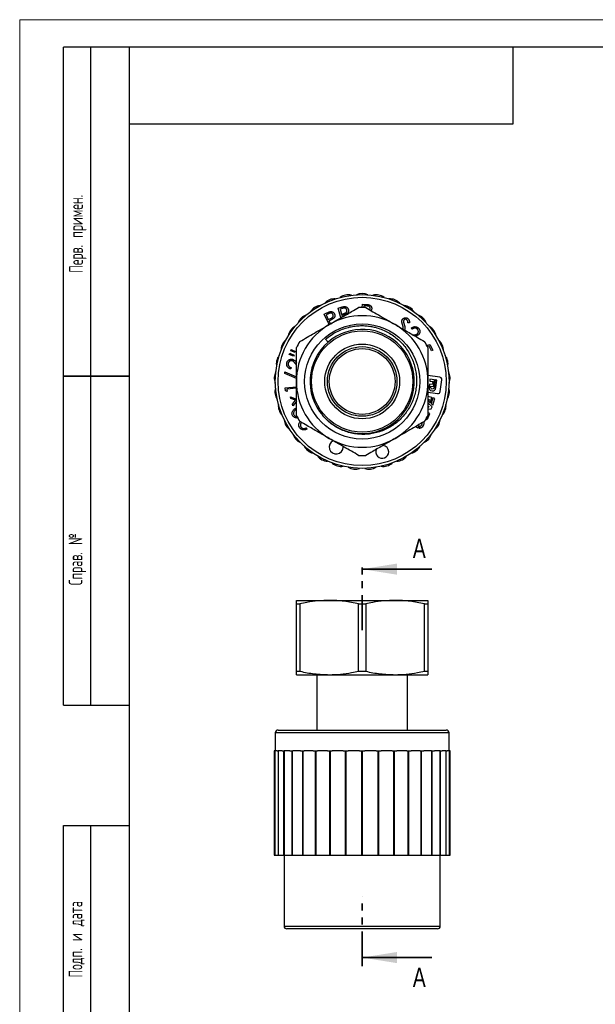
# Model space of a CAD drawing. Header units: millimetres. Extents: x 0 to 210, y 0 to 297.
# Tile 2 of 8: x 0 to 105, y 117 to 297. Entities that reach past the tile are written whole.
import ezdxf

# ---------------------------------------------------------------- set-up
doc = ezdxf.new("R2010")
doc.units = ezdxf.units.MM
doc.linetypes.add('PHANTOM', pattern=[12.7, 6.35, -1.27, 1.27, -1.27, 1.27, -1.27])
doc.layers.add('ОСЕВЫЕ', color=7, linetype='Continuous')
doc.styles.add('SLDTEXTSTYLE0', font='TXT', dxfattribs={"width": 0.75})
doc.styles.add('SLDTEXTSTYLE1', font='TXT', dxfattribs={"width": 0.605, "bigfont": 'bigfont'})

msp = doc.modelspace()

# ---------------------------------------------------------------- linework, layer by layer
at = {"color": 7, "linetype": 'Continuous', "lineweight": 25}
for p, q in [((8, 172), (8, 292)), ((20, 292), (8, 292)), ((8, 172), (8, 292)), ((13, 172), (13, 292)), ((13, 172), (13, 292)), ((20, 292), (20, 5)), ((205, 292), (20, 292)), ((20, 292), (20, 5)), ((90, 278), (90, 292)), ((20, 278), (90, 278)), ((58.091, 244.405), (58.625, 244.548)), ((58.57, 242.616), (58.091, 244.405)), ((58.903, 244.343), (58.429, 244.216)), ((62.48, 244.513), (62.517, 245.113)), ((62.517, 245.113), (63.072, 245.08)), ((62.778, 244.824), (62.759, 244.51)), ((63.268, 244.794), (62.778, 244.824)), ((63.856, 244.071), (63.924, 244.284)), ((55.519, 243.266), (56.017, 243.508)), ((56.433, 241.382), (55.519, 243.266)), ((56.328, 243.359), (55.886, 243.144)), ((55.886, 243.144), (56.299, 242.294)), ((56.299, 242.294), (56.725, 242.495)), ((58.429, 244.216), (58.673, 243.305)), ((58.673, 243.305), (59.129, 243.421)), ((58.935, 243.094), (58.743, 243.042)), ((58.743, 243.042), (58.819, 242.76)), ((56.597, 242.136), (56.418, 242.049)), ((56.418, 242.049), (56.674, 241.522)), ((71.1, 241.709), (70.814, 241.701)), ((71.619, 240.552), (71.436, 240.745)), ((56.242, 238.184), (55.791, 238.703)), ((74.254, 237.606), (74.827, 237.777)), ((74.69, 237.466), (74.381, 237.372)), ((75.142, 236.584), (74.69, 237.466)), ((74.827, 237.777), (75.378, 236.705)), ((49.148, 235.926), (49.256, 236.186)), ((49.976, 235.628), (49.148, 235.926)), ((49.256, 236.186), (50.051, 235.81)), ((49.431, 236.608), (49.538, 236.867)), ((50.258, 236.31), (49.431, 236.608)), ((49.538, 236.867), (50.333, 236.49)), ((50.051, 235.81), (49.976, 235.628)), ((50.333, 236.49), (50.258, 236.31)), ((75.378, 236.705), (75.142, 236.584)), ((49.494, 233.553), (49.43, 233.293)), ((50.473, 233.985), (50.41, 234.08)), ((8, 232), (20, 232)), ((20, 232), (8, 232)), ((48.363, 232.476), (48.384, 232.768)), ((50.473, 231.548), (48.363, 232.476)), ((48.384, 232.768), (50.473, 231.847)), ((76.62, 231.812), (74.473, 232.084)), ((48.44, 229.864), (50.473, 230.042)), ((74.729, 230.552), (74.669, 230.076)), ((75.542, 230.449), (74.729, 230.552)), ((74.841, 231.439), (74.797, 231.092)), ((74.797, 231.092), (75.336, 231.023)), ((75.655, 231.336), (74.841, 231.439)), ((74.978, 230.024), (74.996, 230.166)), ((74.996, 230.166), (75.498, 230.102)), ((75.336, 231.023), (75.296, 230.709)), ((75.296, 230.709), (75.556, 230.557)), ((75.498, 230.102), (75.542, 230.449)), ((75.556, 230.557), (75.655, 231.336)), ((75.798, 231.317), (75.624, 229.942)), ((76.105, 231.279), (75.798, 231.317)), ((75.932, 229.908), (76.105, 231.279)), ((76.713, 229.178), (76.987, 231.342)), ((48.487, 229.316), (48.44, 229.864)), ((48.774, 229.173), (48.487, 229.316)), ((50.473, 229.763), (48.736, 229.611)), ((48.736, 229.611), (48.774, 229.173)), ((49.369, 228.209), (50.473, 227.809)), ((49.456, 227.902), (49.369, 228.209)), ((74.473, 229.038), (76.24, 228.814)), ((75.189, 228.073), (74.473, 228.285)), ((50.34, 227.585), (49.456, 227.902)), ((49.754, 226.852), (50.34, 227.585)), ((49.841, 226.546), (49.754, 226.852)), ((50.473, 227.345), (49.841, 226.546)), ((74.473, 227.813), (74.722, 227.739)), ((75.219, 226.409), (74.473, 227.132)), ((74.473, 226.56), (74.668, 226.381)), ((74.668, 226.381), (74.473, 226.372)), ((74.722, 227.739), (74.608, 227.354)), ((74.608, 227.354), (74.902, 227.102)), ((74.902, 227.102), (75.189, 228.073)), ((75.349, 228.025), (75.041, 226.984)), ((75.041, 226.984), (75.353, 226.716)), ((75.07, 225.999), (75.219, 226.409)), ((75.71, 227.919), (75.349, 228.025)), ((75.353, 226.716), (75.71, 227.919)), ((74.473, 225.956), (75.07, 225.999)), ((74.798, 225.169), (74.473, 225.287)), ((74.583, 224.576), (74.798, 225.169)), ((72.306, 222.834), (72.411, 222.697)), ((72.608, 222.572), (72.926, 222.931)), ((73.276, 223.067), (72.791, 222.519)), ((52.269, 222.582), (52.432, 222.369)), ((59.007, 219.058), (59.001, 219.174)), ((50.473, 191.084), (56.473, 191.084)), ((50.473, 190.459), (51.117, 190.459)), ((50.473, 178.159), (50.473, 190.459)), ((51.117, 190.459), (51.117, 178.159)), ((56.473, 191.084), (68.473, 191.084)), ((61.829, 190.459), (63.117, 190.459)), ((61.829, 178.159), (61.829, 190.459)), ((63.117, 190.459), (63.117, 178.159)), ((68.473, 191.084), (74.473, 191.084)), ((73.829, 178.159), (73.829, 190.459)), ((73.829, 190.459), (74.473, 190.459)), ((74.473, 190.459), (74.473, 178.159)), ((50.473, 178.159), (51.117, 178.159)), ((61.829, 178.159), (63.117, 178.159)), ((73.829, 178.159), (74.473, 178.159)), ((50.473, 177.534), (56.473, 177.534)), ((54.198, 177.534), (54.198, 167.434)), ((56.473, 177.534), (68.473, 177.534)), ((68.473, 177.534), (74.473, 177.534)), ((70.748, 167.434), (70.748, 177.534)), ((8, 172), (20, 172)), ((47.123, 167.434), (77.823, 167.434)), ((48.968, 167.446), (48.968, 167.434)), ((49.934, 167.446), (49.934, 167.434)), ((51.203, 167.446), (51.203, 167.434)), ((52.203, 167.434), (52.203, 167.446)), ((72.566, 167.446), (72.566, 167.434)), ((72.6, 167.446), (72.6, 167.434)), ((72.722, 167.434), (72.722, 167.446)), ((73.38, 167.434), (73.38, 167.446)), ((73.445, 167.446), (73.445, 167.434)), ((73.974, 167.434), (73.974, 167.446)), ((74.66, 167.446), (74.66, 167.434)), ((46.623, 166.934), (46.623, 163.634)), ((78.323, 163.634), (78.323, 166.934)), ((46.438, 163.634), (46.438, 144.634)), ((46.562, 163.634), (46.438, 163.634)), ((46.562, 163.634), (46.562, 144.634)), ((46.965, 163.634), (46.562, 163.634)), ((46.965, 163.634), (47.173, 163.634)), ((47.173, 163.634), (47.173, 144.634)), ((47.866, 163.634), (47.173, 163.634)), ((47.866, 163.634), (48.257, 163.634)), ((48.211, 144.634), (48.211, 163.634)), ((48.25, 163.634), (48.25, 144.634)), ((49.294, 163.634), (48.257, 163.634)), ((49.294, 163.634), (49.841, 163.634)), ((49.688, 144.634), (49.688, 163.634)), ((49.761, 144.634), (49.761, 163.634)), ((51.199, 163.634), (49.841, 163.634)), ((51.199, 163.634), (51.881, 163.634)), ((51.628, 144.634), (51.628, 163.634)), ((51.719, 144.634), (51.719, 163.634)), ((53.511, 163.634), (51.881, 163.634)), ((53.511, 163.634), (54.304, 163.634)), ((53.959, 144.634), (53.959, 163.634)), ((54.065, 144.634), (54.065, 163.634)), ((56.147, 163.634), (54.304, 163.634)), ((56.147, 163.634), (57.022, 163.634)), ((56.598, 144.634), (56.598, 163.634)), ((56.715, 144.634), (56.715, 163.634)), ((59.012, 163.634), (57.022, 163.634)), ((59.012, 163.634), (59.937, 163.634)), ((59.449, 144.634), (59.449, 163.634)), ((59.573, 144.634), (59.573, 163.634)), ((62.002, 163.634), (59.937, 163.634)), ((62.002, 163.634), (62.944, 163.634)), ((62.41, 144.634), (62.41, 163.634)), ((62.536, 144.634), (62.536, 163.634)), ((65.009, 163.634), (62.944, 163.634)), ((65.009, 163.634), (65.934, 163.634)), ((65.373, 144.634), (65.373, 163.634)), ((65.496, 144.634), (65.496, 163.634)), ((67.924, 163.634), (65.934, 163.634)), ((67.924, 163.634), (68.798, 163.634)), ((68.231, 144.634), (68.231, 163.634)), ((68.348, 144.634), (68.348, 163.634)), ((70.642, 163.634), (68.798, 163.634)), ((70.642, 163.634), (71.434, 163.634)), ((70.881, 144.634), (70.881, 163.634)), ((70.987, 144.634), (70.987, 163.634)), ((73.065, 163.634), (71.434, 163.634)), ((73.065, 163.634), (73.747, 163.634)), ((73.227, 144.634), (73.227, 163.634)), ((73.318, 144.634), (73.318, 163.634)), ((75.105, 163.634), (73.747, 163.634)), ((75.105, 163.634), (75.651, 163.634)), ((75.184, 144.634), (75.184, 163.634)), ((75.257, 144.634), (75.257, 163.634)), ((76.689, 163.634), (75.651, 163.634)), ((76.689, 163.634), (77.08, 163.634)), ((76.696, 144.634), (76.696, 163.634)), ((76.735, 144.634), (76.735, 163.634)), ((77.773, 163.634), (77.08, 163.634)), ((77.773, 144.634), (77.773, 163.634)), ((77.773, 163.634), (77.98, 163.634)), ((78.384, 163.634), (77.98, 163.634)), ((78.384, 144.634), (78.384, 163.634)), ((78.507, 163.634), (78.384, 163.634)), ((78.507, 144.634), (78.507, 163.634)), ((8, 5), (8, 150)), ((8, 150), (20, 150)), ((13, 5), (13, 150)), ((46.438, 144.634), (46.562, 144.634)), ((46.562, 144.634), (47.173, 144.634)), ((47.173, 144.634), (48.211, 144.634)), ((48.211, 144.634), (48.25, 144.634)), ((48.223, 144.634), (48.223, 131.684)), ((48.25, 144.634), (49.688, 144.634)), ((49.688, 144.634), (49.761, 144.634)), ((49.761, 144.634), (51.628, 144.634)), ((51.628, 144.634), (51.719, 144.634)), ((51.719, 144.634), (53.959, 144.634)), ((53.959, 144.634), (54.065, 144.634)), ((54.065, 144.634), (56.598, 144.634)), ((56.598, 144.634), (56.715, 144.634)), ((56.715, 144.634), (59.449, 144.634)), ((59.449, 144.634), (59.573, 144.634)), ((59.573, 144.634), (62.41, 144.634)), ((62.41, 144.634), (62.536, 144.634)), ((62.536, 144.634), (65.373, 144.634)), ((65.373, 144.634), (65.496, 144.634)), ((65.496, 144.634), (68.231, 144.634)), ((68.231, 144.634), (68.348, 144.634)), ((68.348, 144.634), (70.881, 144.634)), ((70.881, 144.634), (70.987, 144.634)), ((70.987, 144.634), (73.227, 144.634)), ((73.227, 144.634), (73.318, 144.634)), ((73.318, 144.634), (75.184, 144.634)), ((75.184, 144.634), (75.257, 144.634)), ((75.257, 144.634), (76.696, 144.634)), ((76.696, 144.634), (76.735, 144.634)), ((76.723, 131.684), (76.723, 144.634)), ((76.735, 144.634), (77.773, 144.634)), ((77.773, 144.634), (78.384, 144.634)), ((78.384, 144.634), (78.507, 144.634)), ((76.223, 131.184), (48.723, 131.184))]:
    msp.add_line(p, q, dxfattribs=at)
at = {"color": 7, "linetype": 'PHANTOM', "lineweight": 35}
for p, q in [((62.473, 185.673), (62.473, 198.373)), ((62.473, 124.353), (62.473, 137.06))]:
    msp.add_line(p, q, dxfattribs=at)
at = {"color": 7, "linetype": 'Continuous', "lineweight": 35}
for p, q in [((75.173, 196.785), (62.473, 196.785)), ((75.173, 125.941), (62.473, 125.941))]:
    msp.add_line(p, q, dxfattribs=at)
at = {"color": 8, "linetype": 'Continuous', "lineweight": 25}
for p, q in [((78.323, 166.934), (46.623, 166.934)), ((48.223, 131.684), (76.723, 131.684))]:
    msp.add_line(p, q, dxfattribs=at)
at = {"color": 7, "linetype": 'Continuous', "lineweight": 25}
for radius in [15.85, 15.35, 10.5, 9.225, 6.816, 6.35, 6]:
    msp.add_circle((62.473, 231.013), radius, dxfattribs=at)
for centre, radius, start, end in [((57.406, 243.671), 2.416, 86.39396, 137.2424), ((59.893, 244.401), 2.416, 75.48487, 126.33331), ((62.473, 244.647), 2.416, 64.57578, 115.42422), ((65.053, 244.401), 2.416, 53.66669, 104.51513), ((67.54, 243.671), 2.416, 42.7576, 93.60604), ((55.102, 242.483), 2.416, 97.30305, 148.15149), ((62.473, 231.013), 13.5, 87.26604, 92.73396), ((69.844, 242.483), 2.416, 31.84851, 82.69695), ((53.064, 240.881), 2.416, 108.21214, 159.06058), ((62.473, 231.013), 12, 60, 120), ((71.881, 240.881), 2.416, 20.93942, 71.78786), ((51.367, 238.922), 2.416, 119.12123, 169.96968), ((62.473, 231.013), 12, 120, 180), ((62.473, 231.013), 12, 0, 60), ((73.579, 238.922), 2.416, 10.03032, 60.87877), ((62.476, 231.019), 9.498, 224.2236, 131.02803), ((50.071, 236.677), 2.416, 130.03032, 180.87877), ((62.473, 231.013), 13.5, 147.26604, 152.73396), ((62.473, 231.013), 9.5, 130.98846, 220.98846), ((62.473, 231.013), 13.5, 27.26604, 32.73396), ((74.875, 236.677), 2.416, 359.12123, 49.96968), ((49.223, 234.227), 2.416, 140.93942, 191.78786), ((75.723, 234.227), 2.416, 348.21214, 39.06058), ((48.854, 231.662), 2.416, 151.84851, 202.69695), ((76.092, 231.662), 2.416, 337.30305, 28.15149), ((62.473, 231.013), 12, 180, 240), ((62.473, 231.013), 12, 300, 0), ((48.978, 229.073), 2.416, 162.7576, 213.60604), ((75.968, 229.073), 2.416, 326.39396, 17.2424), ((49.589, 226.554), 2.416, 173.66669, 224.51513), ((75.357, 226.554), 2.416, 315.48487, 6.33331), ((62.473, 231.013), 13.5, 207.26604, 212.73396), ((62.473, 231.013), 13.5, 327.26604, 332.73396), ((50.665, 224.196), 2.416, 184.57578, 235.42422), ((74.28, 224.196), 2.416, 304.57578, 355.42422), ((52.169, 222.085), 2.416, 195.48487, 246.33331), ((72.777, 222.085), 2.416, 293.66669, 344.51513), ((54.045, 220.296), 2.416, 206.39396, 257.2424), ((57.731, 219.058), 1.276, 115.35047, 0), ((62.473, 231.013), 12, 240, 300), ((66.137, 218.177), 1.178, 0, 84.9389), ((70.901, 220.296), 2.416, 282.7576, 333.60604), ((56.225, 218.895), 2.416, 217.30305, 268.15149), ((62.473, 231.013), 13.5, 267.26604, 272.73396), ((66.137, 218.177), 1.178, 155.12493, 0), ((68.72, 218.895), 2.416, 271.84851, 322.69695), ((58.632, 217.931), 2.416, 228.21214, 279.06058), ((66.314, 217.931), 2.416, 260.93942, 311.78786), ((61.177, 217.441), 2.416, 239.12123, 289.96968), ((63.769, 217.441), 2.416, 250.03032, 300.87877), ((47.123, 166.934), 0.5, 90, 180), ((77.823, 166.934), 0.5, 0, 90), ((48.723, 131.684), 0.5, 180, 270), ((76.223, 131.684), 0.5, 270, 0)]:
    msp.add_arc(centre, radius, start, end, dxfattribs=at)
for points, knots in [([(56.473, 241.405), (57.153, 241.798), (58.519, 242.587), (60.305, 243.618), (61.404, 244.252), (61.829, 244.498)], [0, 0, 0, 0, 0.3787127, 0.7597051, 1, 1, 1, 1]), ([(58.625, 244.548), (58.662, 244.558), (58.732, 244.577), (58.833, 244.602), (58.926, 244.624), (59.009, 244.641), (59.083, 244.655), (59.149, 244.666), (59.205, 244.672), (59.24, 244.673), (59.255, 244.674)], [0, 0, 0, 0, 0.1774456, 0.3390341, 0.4864959, 0.6190402, 0.736044, 0.8382786, 0.9267607, 1, 1, 1, 1]), ([(59.68, 244.065), (59.673, 244.087), (59.66, 244.13), (59.628, 244.19), (59.59, 244.245), (59.542, 244.293), (59.489, 244.335), (59.432, 244.368), (59.371, 244.39), (59.316, 244.4), (59.27, 244.404), (59.23, 244.403), (59.187, 244.4), (59.138, 244.394), (59.086, 244.385), (59.028, 244.374), (58.967, 244.36), (58.924, 244.349), (58.903, 244.343)], [0, 0, 0, 0, 0.0722957, 0.1433925, 0.2142621, 0.2866753, 0.3583678, 0.4274135, 0.4957755, 0.5648981, 0.6025234, 0.6442024, 0.6907353, 0.7422807, 0.7990488, 0.8609313, 0.9280902, 1, 1, 1, 1]), ([(59.255, 244.674), (59.276, 244.674), (59.315, 244.675), (59.374, 244.668), (59.432, 244.659), (59.487, 244.644), (59.541, 244.626), (59.594, 244.603), (59.645, 244.575), (59.694, 244.543), (59.74, 244.507), (59.782, 244.466), (59.821, 244.422), (59.857, 244.374), (59.887, 244.32), (59.915, 244.264), (59.939, 244.203), (59.951, 244.161), (59.957, 244.139)], [0, 0, 0, 0, 0.0633164, 0.1245664, 0.1851875, 0.2451932, 0.3047043, 0.3642875, 0.4251576, 0.4861319, 0.5479349, 0.6084794, 0.6699702, 0.7324671, 0.7963132, 0.8615966, 0.9295294, 1, 1, 1, 1]), ([(63.072, 245.08), (63.109, 245.077), (63.18, 245.073), (63.282, 245.064), (63.374, 245.056), (63.457, 245.046), (63.531, 245.038), (63.595, 245.027), (63.65, 245.016), (63.683, 245.007), (63.698, 245.003)], [0, 0, 0, 0, 0.1760556, 0.3380844, 0.485086, 0.6172638, 0.7344694, 0.8370122, 0.9257559, 1, 1, 1, 1]), ([(63.117, 244.498), (63.557, 244.243), (64.438, 243.735), (65.773, 242.964), (67.119, 242.187), (68.022, 241.666), (68.473, 241.405)], [0, 0, 0, 0, 0.2489469, 0.4978723, 0.7489427, 1, 1, 1, 1]), ([(63.924, 244.284), (63.924, 244.307), (63.925, 244.353), (63.915, 244.42), (63.894, 244.484), (63.864, 244.544), (63.827, 244.599), (63.783, 244.648), (63.732, 244.689), (63.684, 244.716), (63.641, 244.733), (63.603, 244.747), (63.56, 244.757), (63.512, 244.768), (63.458, 244.775), (63.4, 244.784), (63.336, 244.79), (63.291, 244.793), (63.268, 244.794)], [0, 0, 0, 0, 0.0728955, 0.1436343, 0.2139174, 0.2852126, 0.3560556, 0.4244238, 0.4927276, 0.561457, 0.5986558, 0.6406362, 0.6877826, 0.7398528, 0.7968498, 0.8590389, 0.9269121, 1, 1, 1, 1]), ([(63.698, 245.003), (63.718, 244.997), (63.757, 244.985), (63.814, 244.96), (63.867, 244.933), (63.917, 244.901), (63.964, 244.865), (64.008, 244.826), (64.049, 244.782), (64.086, 244.735), (64.12, 244.685), (64.149, 244.633), (64.172, 244.577), (64.19, 244.52), (64.204, 244.46), (64.212, 244.397), (64.216, 244.332), (64.214, 244.289), (64.213, 244.266)], [0, 0, 0, 0, 0.0641775, 0.1267591, 0.1882135, 0.2486675, 0.3093806, 0.3696346, 0.4302415, 0.4920151, 0.5537244, 0.6152084, 0.6762825, 0.7379168, 0.8009615, 0.8653575, 0.931563, 1, 1, 1, 1]), ([(64.213, 244.266), (64.205, 244.178), (64.193, 244.055), (64.123, 243.956), (64.103, 243.928)], [0, 0, 0, 0, 0.716904, 1, 1, 1, 1]), ([(56.017, 243.508), (56.051, 243.524), (56.117, 243.556), (56.212, 243.6), (56.298, 243.638), (56.377, 243.672), (56.447, 243.699), (56.509, 243.722), (56.564, 243.739), (56.597, 243.747), (56.613, 243.75)], [0, 0, 0, 0, 0.1773778, 0.3392502, 0.4868016, 0.6189251, 0.7356873, 0.8382968, 0.9265969, 1, 1, 1, 1]), ([(57.146, 243.233), (57.135, 243.253), (57.114, 243.293), (57.072, 243.346), (57.023, 243.392), (56.967, 243.431), (56.907, 243.461), (56.845, 243.483), (56.78, 243.493), (56.724, 243.493), (56.678, 243.488), (56.639, 243.479), (56.596, 243.468), (56.55, 243.454), (56.5, 243.435), (56.446, 243.413), (56.388, 243.388), (56.348, 243.369), (56.328, 243.359)], [0, 0, 0, 0, 0.0726337, 0.143684, 0.2138477, 0.2863428, 0.3583229, 0.427249, 0.4957928, 0.5652795, 0.6029257, 0.64474, 0.6914134, 0.7430694, 0.7994433, 0.8609833, 0.9277387, 1, 1, 1, 1]), ([(57.212, 242.485), (57.198, 242.474), (57.168, 242.45), (57.115, 242.415), (57.053, 242.376), (56.981, 242.334), (56.899, 242.289), (56.807, 242.24), (56.705, 242.189), (56.634, 242.154), (56.597, 242.136)], [0, 0, 0, 0, 0.0756053, 0.1644382, 0.2682169, 0.3855388, 0.5171959, 0.6640101, 0.8245782, 1, 1, 1, 1]), ([(56.613, 243.75), (56.633, 243.754), (56.672, 243.762), (56.731, 243.767), (56.789, 243.769), (56.846, 243.765), (56.903, 243.758), (56.959, 243.744), (57.014, 243.727), (57.068, 243.704), (57.121, 243.678), (57.171, 243.646), (57.217, 243.609), (57.261, 243.569), (57.302, 243.523), (57.339, 243.472), (57.374, 243.417), (57.394, 243.378), (57.404, 243.358)], [0, 0, 0, 0, 0.0630424, 0.1247886, 0.1850972, 0.2449123, 0.304604, 0.3641031, 0.4242752, 0.4856986, 0.5474864, 0.6085489, 0.6702646, 0.7328049, 0.7962483, 0.8619317, 0.9298191, 1, 1, 1, 1]), ([(56.725, 242.495), (56.746, 242.505), (56.786, 242.524), (56.842, 242.555), (56.894, 242.584), (56.94, 242.613), (56.982, 242.641), (57.019, 242.669), (57.051, 242.696), (57.086, 242.731), (57.122, 242.776), (57.156, 242.836), (57.18, 242.899), (57.193, 242.966), (57.198, 243.034), (57.19, 243.102), (57.174, 243.169), (57.156, 243.211), (57.146, 243.233)], [0, 0, 0, 0, 0.0711795, 0.1374659, 0.1986298, 0.255317, 0.3070062, 0.354929, 0.3976171, 0.4360869, 0.5077659, 0.577759, 0.6464478, 0.7167084, 0.7874347, 0.8572337, 0.927561, 1, 1, 1, 1]), ([(57.404, 243.358), (57.414, 243.337), (57.432, 243.297), (57.455, 243.235), (57.471, 243.174), (57.483, 243.114), (57.488, 243.055), (57.489, 242.996), (57.483, 242.938), (57.473, 242.881), (57.457, 242.825), (57.437, 242.771), (57.411, 242.718), (57.38, 242.668), (57.346, 242.619), (57.306, 242.572), (57.262, 242.527), (57.229, 242.499), (57.212, 242.485)], [0, 0, 0, 0, 0.0699284, 0.1368446, 0.2018497, 0.2640184, 0.3253805, 0.3853214, 0.4449624, 0.5047591, 0.5640537, 0.6236835, 0.6832269, 0.7432232, 0.8047933, 0.8678111, 0.932609, 1, 1, 1, 1]), ([(59.605, 243.32), (59.589, 243.312), (59.554, 243.294), (59.496, 243.27), (59.427, 243.243), (59.349, 243.216), (59.26, 243.187), (59.16, 243.157), (59.051, 243.125), (58.974, 243.105), (58.935, 243.094)], [0, 0, 0, 0, 0.0750572, 0.1647662, 0.2682675, 0.3856918, 0.5181257, 0.6646249, 0.8252375, 1, 1, 1, 1]), ([(59.129, 243.421), (59.151, 243.427), (59.193, 243.439), (59.255, 243.458), (59.311, 243.477), (59.362, 243.496), (59.408, 243.516), (59.45, 243.536), (59.486, 243.557), (59.527, 243.584), (59.571, 243.622), (59.615, 243.674), (59.65, 243.732), (59.676, 243.795), (59.693, 243.861), (59.699, 243.929), (59.696, 243.998), (59.685, 244.042), (59.68, 244.065)], [0, 0, 0, 0, 0.071039, 0.1372381, 0.1984755, 0.2550033, 0.3066948, 0.3544062, 0.3972668, 0.4356988, 0.5076405, 0.5771295, 0.6463349, 0.7165338, 0.7871242, 0.8569894, 0.927229, 1, 1, 1, 1]), ([(59.957, 244.139), (59.962, 244.117), (59.973, 244.074), (59.983, 244.01), (59.988, 243.947), (59.988, 243.886), (59.983, 243.826), (59.971, 243.769), (59.956, 243.712), (59.934, 243.658), (59.909, 243.607), (59.878, 243.558), (59.843, 243.511), (59.804, 243.467), (59.76, 243.426), (59.713, 243.388), (59.661, 243.352), (59.624, 243.331), (59.605, 243.32)], [0, 0, 0, 0, 0.0698812, 0.1370784, 0.2019437, 0.2642915, 0.3257564, 0.3857617, 0.4457114, 0.5053154, 0.5646954, 0.6238082, 0.683616, 0.743735, 0.8054083, 0.8677988, 0.9329717, 1, 1, 1, 1]), ([(69.84, 242.372), (69.858, 242.395), (69.893, 242.442), (69.957, 242.501), (70.027, 242.552), (70.103, 242.592), (70.184, 242.622), (70.268, 242.64), (70.355, 242.647), (70.442, 242.641), (70.53, 242.624), (70.615, 242.597), (70.697, 242.558), (70.747, 242.525), (70.772, 242.508)], [0, 0, 0, 0, 0.0845432, 0.1675398, 0.2481988, 0.3302684, 0.4121037, 0.4928596, 0.5747088, 0.6586103, 0.7433333, 0.8278362, 0.9129962, 1, 1, 1, 1]), ([(70.772, 242.508), (70.798, 242.488), (70.849, 242.448), (70.915, 242.378), (70.971, 242.299), (71.01, 242.227), (71.036, 242.165), (71.052, 242.113), (71.067, 242.057), (71.079, 241.996), (71.088, 241.93), (71.095, 241.86), (71.099, 241.786), (71.1, 241.735), (71.1, 241.709)], [0, 0, 0, 0, 0.1078917, 0.2139898, 0.3205541, 0.4285839, 0.4852161, 0.5454378, 0.6097401, 0.6788218, 0.7517835, 0.8299327, 0.9122313, 1, 1, 1, 1]), ([(51.117, 238.313), (51.557, 238.567), (52.438, 239.076), (53.773, 239.847), (55.119, 240.624), (56.022, 241.145), (56.473, 241.405)], [0, 0, 0, 0, 0.2489469, 0.4978723, 0.7489427, 1, 1, 1, 1]), ([(63.186, 241.176), (63.466, 241.144), (64.028, 241.082), (64.951, 240.879), (65.945, 240.56), (66.985, 240.092), (67.967, 239.511), (68.877, 238.822), (69.704, 238.036), (70.436, 237.164), (71.062, 236.214), (71.576, 235.201), (71.973, 234.141), (72.243, 233.045), (72.391, 231.929), (72.413, 230.804), (72.305, 229.684), (72.072, 228.584), (71.718, 227.521), (71.246, 226.511), (70.667, 225.564), (69.987, 224.687), (69.21, 223.893), (68.349, 223.192), (67.418, 222.594), (66.428, 222.11), (65.393, 221.74), (64.325, 221.488), (63.237, 221.361), (62.142, 221.355), (61.056, 221.472), (59.993, 221.714), (58.966, 222.073), (57.96, 222.556), (56.997, 223.173), (56.086, 223.913), (55.563, 224.493), (55.302, 224.782)], [0, 0, 0, 0, 0.02191958, 0.04383916, 0.07327267, 0.10280004, 0.13223354, 0.16167108, 0.19120209, 0.22063684, 0.2499319, 0.27932207, 0.30861712, 0.33765178, 0.36677885, 0.39581284, 0.42483711, 0.45395649, 0.48298076, 0.51161574, 0.54034204, 0.56897703, 0.59762153, 0.62635826, 0.6550005, 0.68334171, 0.71177399, 0.7401152, 0.76835507, 0.79668468, 0.82492162, 0.8529943, 0.88115803, 0.9092307, 0.93945015, 0.96978287, 1, 1, 1, 1]), ([(55.791, 238.703), (55.871, 238.772), (56.275, 239.115), (57.02, 239.646), (58.062, 240.219), (59.124, 240.656), (60.177, 240.958), (61.205, 241.136), (62.195, 241.217), (62.856, 241.189), (63.186, 241.176)], [0, 0, 0, 0, 0.0397068, 0.1988255, 0.3418476, 0.4853258, 0.6283479, 0.7521337, 0.8762142, 1, 1, 1, 1]), ([(68.473, 241.405), (69.153, 241.012), (70.519, 240.224), (72.305, 239.193), (73.404, 238.558), (73.829, 238.313)], [0, 0, 0, 0, 0.3787127, 0.7597051, 1, 1, 1, 1]), ([(69.711, 241.938), (69.711, 241.958), (69.711, 241.998), (69.717, 242.057), (69.726, 242.115), (69.739, 242.17), (69.758, 242.223), (69.781, 242.275), (69.807, 242.325), (69.829, 242.356), (69.84, 242.372)], [0, 0, 0, 0, 0.132808, 0.2613158, 0.3861022, 0.5102146, 0.6327442, 0.7538541, 0.8759833, 1, 1, 1, 1]), ([(69.841, 241.375), (69.83, 241.408), (69.811, 241.472), (69.785, 241.564), (69.762, 241.647), (69.744, 241.722), (69.729, 241.787), (69.719, 241.845), (69.713, 241.894), (69.712, 241.924), (69.711, 241.938)], [0, 0, 0, 0, 0.1810338, 0.3452904, 0.4937346, 0.6271299, 0.74318, 0.8444223, 0.9301777, 1, 1, 1, 1]), ([(69.968, 240.731), (69.968, 240.751), (69.967, 240.793), (69.961, 240.859), (69.952, 240.93), (69.937, 241.008), (69.919, 241.091), (69.897, 241.181), (69.871, 241.276), (69.851, 241.341), (69.841, 241.375)], [0, 0, 0, 0, 0.0903838, 0.1904706, 0.3005276, 0.4200644, 0.5491251, 0.6894916, 0.8398244, 1, 1, 1, 1]), ([(69.935, 240.561), (69.941, 240.575), (69.968, 240.627), (69.968, 240.687), (69.968, 240.731)], [0, 0, 0, 0, 0.2546422, 1, 1, 1, 1]), ([(70.081, 242.213), (70.072, 242.2), (70.055, 242.175), (70.035, 242.134), (70.019, 242.092), (70.007, 242.046), (70.001, 241.996), (69.999, 241.941), (70.003, 241.88), (70.01, 241.837), (70.013, 241.815)], [0, 0, 0, 0, 0.10939869, 0.21812827, 0.32752697, 0.43924416, 0.55786797, 0.69029898, 0.83648111, 1, 1, 1, 1]), ([(70.013, 241.815), (70.015, 241.807), (70.018, 241.789), (70.026, 241.756), (70.038, 241.715), (70.053, 241.665), (70.07, 241.606), (70.092, 241.538), (70.116, 241.46), (70.133, 241.406), (70.142, 241.378)], [0, 0, 0, 0, 0.0527842, 0.1249117, 0.219439, 0.3333799, 0.4690964, 0.6249499, 0.8025759, 1, 1, 1, 1]), ([(70.6, 242.277), (70.577, 242.292), (70.533, 242.32), (70.461, 242.348), (70.388, 242.36), (70.315, 242.357), (70.246, 242.341), (70.182, 242.311), (70.126, 242.268), (70.096, 242.232), (70.081, 242.213)], [0, 0, 0, 0, 0.13921966, 0.2678545, 0.392466, 0.51744726, 0.63978652, 0.75754381, 0.87609783, 1, 1, 1, 1]), ([(70.142, 241.378), (70.174, 241.276), (70.236, 241.072), (70.279, 240.78), (70.266, 240.548), (70.211, 240.443), (70.195, 240.411)], [0, 0, 0, 0, 0.3214293, 0.6424593, 0.894425, 1, 1, 1, 1]), ([(70.814, 241.701), (70.814, 241.722), (70.812, 241.763), (70.809, 241.822), (70.804, 241.876), (70.798, 241.926), (70.789, 241.971), (70.781, 242.012), (70.77, 242.049), (70.754, 242.091), (70.729, 242.139), (70.693, 242.191), (70.65, 242.237), (70.616, 242.263), (70.6, 242.277)], [0, 0, 0, 0, 0.0990282, 0.191138, 0.2755842, 0.3541241, 0.4262707, 0.4917222, 0.5501918, 0.6037021, 0.703194, 0.801347, 0.8998626, 1, 1, 1, 1]), ([(71.436, 240.745), (71.461, 240.767), (71.511, 240.81), (71.591, 240.865), (71.673, 240.912), (71.757, 240.95), (71.844, 240.979), (71.932, 240.998), (72.022, 241.01), (72.114, 241.012), (72.205, 241.005), (72.294, 240.991), (72.379, 240.967), (72.461, 240.935), (72.539, 240.894), (72.615, 240.845), (72.686, 240.788), (72.73, 240.744), (72.752, 240.721)], [0, 0, 0, 0, 0.068463, 0.13467196, 0.19857488, 0.26141009, 0.32309513, 0.38424542, 0.44629815, 0.50904366, 0.57155675, 0.63280147, 0.69274855, 0.7523395, 0.81221333, 0.87332055, 0.93562267, 1, 1, 1, 1]), ([(72.551, 240.551), (72.536, 240.566), (72.506, 240.597), (72.457, 240.636), (72.405, 240.67), (72.352, 240.698), (72.297, 240.72), (72.239, 240.736), (72.179, 240.746), (72.118, 240.75), (72.055, 240.749), (71.992, 240.74), (71.93, 240.725), (71.867, 240.703), (71.804, 240.675), (71.742, 240.641), (71.679, 240.6), (71.639, 240.568), (71.619, 240.552)], [0, 0, 0, 0, 0.0626676, 0.1230066, 0.1819057, 0.2399157, 0.2969101, 0.3540656, 0.4121636, 0.47176, 0.5317618, 0.5928223, 0.654551, 0.7179483, 0.7842254, 0.8526656, 0.9244541, 1, 1, 1, 1]), ([(72.752, 240.721), (72.773, 240.698), (72.814, 240.653), (72.867, 240.58), (72.911, 240.506), (72.947, 240.429), (72.974, 240.35), (72.991, 240.269), (73.001, 240.186), (73.001, 240.102), (72.993, 240.019), (72.979, 239.939), (72.957, 239.862), (72.928, 239.788), (72.892, 239.718), (72.849, 239.651), (72.798, 239.587), (72.759, 239.549), (72.74, 239.529)], [0, 0, 0, 0, 0.0704746, 0.137728, 0.2023303, 0.2654832, 0.3278425, 0.3899065, 0.4522104, 0.5154138, 0.5784711, 0.6397115, 0.6997294, 0.7589613, 0.8177569, 0.8774783, 0.9380176, 1, 1, 1, 1]), ([(71.752, 239.512), (71.883, 239.513), (72.089, 239.515), (72.37, 239.581), (72.49, 239.675), (72.55, 239.721)], [0, 0, 0, 0, 0.4651009, 0.7326908, 1, 1, 1, 1]), ([(72.74, 239.529), (72.653, 239.461), (72.482, 239.327), (72.268, 239.292), (72.163, 239.275)], [0, 0, 0, 0, 0.51072277, 1, 1, 1, 1]), ([(72.55, 239.721), (72.563, 239.735), (72.59, 239.762), (72.624, 239.807), (72.654, 239.853), (72.679, 239.902), (72.697, 239.954), (72.711, 240.009), (72.72, 240.066), (72.723, 240.125), (72.721, 240.184), (72.714, 240.242), (72.7, 240.299), (72.682, 240.353), (72.657, 240.406), (72.627, 240.456), (72.593, 240.506), (72.565, 240.536), (72.551, 240.551)], [0, 0, 0, 0, 0.0623594, 0.1230511, 0.1829333, 0.2419446, 0.3013774, 0.362288, 0.4243771, 0.4889361, 0.5540454, 0.6171739, 0.679708, 0.742011, 0.8043141, 0.867825, 0.9327865, 1, 1, 1, 1]), ([(50.473, 231.013), (50.473, 231.484), (50.473, 232.425), (50.473, 233.838), (50.473, 235.248), (50.473, 236.368), (50.473, 237.016), (50.473, 237.198)], [0, 0, 0, 0, 0.2268149, 0.4536378, 0.6823063, 0.9109903, 1, 1, 1, 1]), ([(74.473, 237.198), (74.473, 237.016), (74.473, 236.372), (74.473, 235.259), (74.473, 233.852), (74.473, 232.436), (74.473, 231.487), (74.473, 231.013)], [0, 0, 0, 0, 0.08900972, 0.3159202, 0.54281569, 0.77141201, 1, 1, 1, 1]), ([(49.43, 233.293), (49.397, 233.303), (49.334, 233.322), (49.244, 233.359), (49.16, 233.403), (49.082, 233.454), (49.01, 233.51), (48.946, 233.574), (48.887, 233.644), (48.836, 233.721), (48.791, 233.801), (48.757, 233.885), (48.73, 233.97), (48.713, 234.057), (48.704, 234.145), (48.706, 234.235), (48.715, 234.327), (48.728, 234.389), (48.735, 234.42)], [0, 0, 0, 0, 0.0686745, 0.1344961, 0.1984556, 0.2611118, 0.3228213, 0.3841358, 0.4459753, 0.508734, 0.5711971, 0.6322208, 0.6923636, 0.7521047, 0.8120837, 0.8729366, 0.9352617, 1, 1, 1, 1]), ([(48.735, 234.42), (48.743, 234.45), (48.759, 234.509), (48.792, 234.594), (48.831, 234.672), (48.877, 234.743), (48.929, 234.809), (48.987, 234.868), (49.053, 234.92), (49.124, 234.966), (49.198, 235.005), (49.275, 235.036), (49.352, 235.06), (49.43, 235.075), (49.509, 235.083), (49.589, 235.082), (49.67, 235.074), (49.723, 235.062), (49.75, 235.056)], [0, 0, 0, 0, 0.07029862, 0.13770636, 0.20256387, 0.26570017, 0.32775595, 0.3896998, 0.45201689, 0.51537957, 0.5787464, 0.63984643, 0.69990682, 0.7588452, 0.81781785, 0.87733759, 0.93802071, 1, 1, 1, 1]), ([(48.989, 234.342), (48.984, 234.32), (48.975, 234.279), (48.969, 234.215), (48.967, 234.154), (48.973, 234.093), (48.984, 234.035), (49.002, 233.977), (49.025, 233.921), (49.055, 233.867), (49.09, 233.815), (49.132, 233.766), (49.178, 233.721), (49.231, 233.68), (49.288, 233.642), (49.352, 233.609), (49.421, 233.578), (49.469, 233.561), (49.494, 233.553)], [0, 0, 0, 0, 0.0625229, 0.1230803, 0.1822277, 0.240003, 0.2969394, 0.3542527, 0.4125634, 0.4719886, 0.5319344, 0.59258, 0.654555, 0.7181164, 0.7837251, 0.852762, 0.9244887, 1, 1, 1, 1]), ([(49.691, 234.792), (49.672, 234.796), (49.635, 234.804), (49.578, 234.809), (49.523, 234.808), (49.468, 234.802), (49.414, 234.79), (49.36, 234.771), (49.307, 234.748), (49.255, 234.718), (49.206, 234.684), (49.161, 234.647), (49.121, 234.605), (49.085, 234.559), (49.054, 234.51), (49.027, 234.458), (49.005, 234.401), (48.994, 234.362), (48.989, 234.342)], [0, 0, 0, 0, 0.06231582, 0.12308406, 0.18240029, 0.2420859, 0.30169475, 0.36236647, 0.42467935, 0.48946507, 0.55427057, 0.61742719, 0.67949563, 0.74197582, 0.80427105, 0.867613, 0.93257658, 1, 1, 1, 1]), ([(50.41, 234.08), (50.389, 234.112), (50.349, 234.173), (50.289, 234.26), (50.234, 234.339), (50.182, 234.41), (50.135, 234.472), (50.09, 234.526), (50.05, 234.573), (50.001, 234.623), (49.94, 234.675), (49.863, 234.727), (49.779, 234.766), (49.72, 234.783), (49.691, 234.792)], [0, 0, 0, 0, 0.1101099, 0.2116747, 0.3044167, 0.3887999, 0.4644178, 0.532081, 0.5911032, 0.6419712, 0.7336664, 0.8230743, 0.9113958, 1, 1, 1, 1]), ([(49.75, 235.056), (49.855, 235.019), (50.064, 234.945), (50.293, 234.705), (50.414, 234.529), (50.473, 234.444)], [0, 0, 0, 0, 0.3388052, 0.6783179, 1, 1, 1, 1]), ([(50.473, 224.828), (50.473, 225.345), (50.473, 226.623), (50.473, 228.686), (50.473, 230.236), (50.473, 231.013)], [0, 0, 0, 0, 0.2531578, 0.6255768, 1, 1, 1, 1]), ([(74.473, 231.013), (74.473, 230.24), (74.473, 228.691), (74.473, 226.627), (74.473, 225.345), (74.473, 224.828)], [0, 0, 0, 0, 0.3723342, 0.7468422, 1, 1, 1, 1]), ([(49.754, 224.82), (49.724, 224.897), (49.664, 225.05), (49.664, 225.3), (49.732, 225.538), (49.903, 225.819), (50.158, 226.057), (50.388, 226.18), (50.473, 226.225)], [0, 0, 0, 0, 0.1392091, 0.2783988, 0.4176109, 0.5570052, 0.8350768, 1, 1, 1, 1]), ([(50.736, 224.372), (50.673, 224.362), (50.53, 224.338), (50.302, 224.368), (50.074, 224.457), (49.878, 224.61), (49.795, 224.75), (49.754, 224.82)], [0, 0, 0, 0, 0.1641958, 0.3733739, 0.5822966, 0.7911214, 1, 1, 1, 1]), ([(50.473, 225.929), (50.458, 225.921), (50.332, 225.851), (50.172, 225.709), (50.015, 225.505), (49.941, 225.325), (49.922, 225.128), (49.965, 225.006), (49.987, 224.945)], [0, 0, 0, 0, 0.0412744, 0.3609345, 0.5209622, 0.6806619, 0.8404714, 1, 1, 1, 1]), ([(49.987, 224.945), (50.021, 224.89), (50.09, 224.78), (50.256, 224.673), (50.429, 224.617), (50.543, 224.619), (50.594, 224.619)], [0, 0, 0, 0, 0.26426845, 0.52893084, 0.79343712, 1, 1, 1, 1]), ([(73.968, 223.954), (74.056, 223.981), (74.239, 224.039), (74.45, 224.276), (74.536, 224.471), (74.583, 224.576)], [0, 0, 0, 0, 0.2989218, 0.6214253, 1, 1, 1, 1]), ([(51.114, 222.531), (51.046, 222.639), (50.91, 222.853), (50.92, 223.215), (51.021, 223.499), (51.146, 223.617), (51.198, 223.666)], [0, 0, 0, 0, 0.2979042, 0.595056, 0.8295123, 1, 1, 1, 1]), ([(56.473, 220.621), (55.792, 221.014), (54.427, 221.802), (52.641, 222.833), (51.542, 223.468), (51.117, 223.713)], [0, 0, 0, 0, 0.3787127, 0.7597051, 1, 1, 1, 1]), ([(51.422, 223.513), (51.407, 223.501), (51.377, 223.477), (51.338, 223.436), (51.303, 223.392), (51.274, 223.345), (51.249, 223.295), (51.23, 223.242), (51.215, 223.185), (51.206, 223.127), (51.202, 223.067), (51.203, 223.008), (51.21, 222.95), (51.224, 222.893), (51.242, 222.838), (51.267, 222.784), (51.297, 222.731), (51.322, 222.698), (51.334, 222.681)], [0, 0, 0, 0, 0.0624435, 0.1229781, 0.1821957, 0.2417499, 0.3015993, 0.3620648, 0.4243509, 0.4890664, 0.5537059, 0.6170135, 0.6795965, 0.7415902, 0.8039259, 0.8675855, 0.9329351, 1, 1, 1, 1]), ([(73.829, 223.713), (73.389, 223.459), (72.508, 222.95), (71.172, 222.179), (69.827, 221.402), (68.924, 220.881), (68.473, 220.621)], [0, 0, 0, 0, 0.2489469, 0.4978723, 0.7489427, 1, 1, 1, 1]), ([(73.355, 223.44), (73.366, 223.402), (73.391, 223.321), (73.36, 223.184), (73.305, 223.107), (73.276, 223.067)], [0, 0, 0, 0, 0.2910208, 0.6310341, 1, 1, 1, 1]), ([(73.552, 222.818), (73.624, 222.92), (73.762, 223.117), (73.808, 223.432), (73.752, 223.599), (73.733, 223.658)], [0, 0, 0, 0, 0.4144632, 0.7953615, 1, 1, 1, 1]), ([(52.432, 222.369), (52.404, 222.35), (52.349, 222.313), (52.263, 222.265), (52.176, 222.227), (52.088, 222.197), (51.998, 222.178), (51.907, 222.167), (51.815, 222.165), (51.723, 222.172), (51.633, 222.189), (51.546, 222.213), (51.463, 222.246), (51.384, 222.286), (51.31, 222.335), (51.24, 222.393), (51.173, 222.458), (51.134, 222.507), (51.114, 222.531)], [0, 0, 0, 0, 0.0686878, 0.1345524, 0.1987458, 0.2614705, 0.3232164, 0.3847009, 0.4465306, 0.5093023, 0.5717189, 0.6327243, 0.692658, 0.7520275, 0.8119853, 0.8731731, 0.9356588, 1, 1, 1, 1]), ([(51.334, 222.681), (51.348, 222.664), (51.375, 222.63), (51.42, 222.586), (51.468, 222.546), (51.519, 222.513), (51.571, 222.485), (51.627, 222.463), (51.686, 222.446), (51.747, 222.436), (51.81, 222.431), (51.874, 222.433), (51.938, 222.441), (52.004, 222.456), (52.069, 222.478), (52.135, 222.506), (52.203, 222.54), (52.246, 222.568), (52.269, 222.582)], [0, 0, 0, 0, 0.0628169, 0.1231021, 0.1821442, 0.2398465, 0.2969352, 0.3539887, 0.4120263, 0.4713525, 0.531559, 0.5921701, 0.6543545, 0.718096, 0.7835465, 0.8522629, 0.9246865, 1, 1, 1, 1]), ([(61.829, 217.528), (61.389, 217.783), (60.508, 218.291), (59.172, 219.062), (57.827, 219.839), (56.924, 220.36), (56.473, 220.621)], [0, 0, 0, 0, 0.2489469, 0.4978723, 0.7489427, 1, 1, 1, 1]), ([(68.473, 220.621), (67.792, 220.228), (66.427, 219.44), (64.641, 218.408), (63.542, 217.774), (63.117, 217.528)], [0, 0, 0, 0, 0.3787127, 0.7597051, 1, 1, 1, 1]), ([(50.473, 190.459), (50.473, 190.551), (50.473, 190.78), (50.473, 191.028), (50.473, 191.065), (50.473, 191.084)], [0, 0, 0, 0, 0.2531578, 0.6255768, 1, 1, 1, 1]), ([(56.473, 191.084), (55.792, 191.065), (54.427, 191.026), (52.641, 190.775), (51.542, 190.547), (51.117, 190.459)], [0, 0, 0, 0, 0.3787127, 0.7597051, 1, 1, 1, 1]), ([(61.829, 190.459), (61.389, 190.551), (60.508, 190.734), (59.172, 190.929), (57.827, 191.059), (56.924, 191.076), (56.473, 191.084)], [0, 0, 0, 0, 0.2489469, 0.4978723, 0.7489427, 1, 1, 1, 1]), ([(68.473, 191.084), (67.792, 191.065), (66.427, 191.026), (64.641, 190.775), (63.542, 190.547), (63.117, 190.459)], [0, 0, 0, 0, 0.3787127, 0.7597051, 1, 1, 1, 1]), ([(73.829, 190.459), (73.389, 190.551), (72.508, 190.734), (71.172, 190.929), (69.827, 191.059), (68.924, 191.076), (68.473, 191.084)], [0, 0, 0, 0, 0.2489469, 0.4978723, 0.7489427, 1, 1, 1, 1]), ([(74.473, 191.084), (74.473, 191.065), (74.473, 191.028), (74.473, 190.781), (74.473, 190.551), (74.473, 190.459)], [0, 0, 0, 0, 0.3723342, 0.7468422, 1, 1, 1, 1]), ([(50.473, 177.534), (50.473, 177.552), (50.473, 177.59), (50.473, 177.837), (50.473, 178.066), (50.473, 178.159)], [0, 0, 0, 0, 0.3723342, 0.7468422, 1, 1, 1, 1]), ([(51.117, 178.159), (51.557, 178.067), (52.438, 177.884), (53.773, 177.689), (55.119, 177.559), (56.022, 177.542), (56.473, 177.534)], [0, 0, 0, 0, 0.2489469, 0.49787234, 0.74894271, 1, 1, 1, 1]), ([(56.473, 177.534), (57.153, 177.553), (58.519, 177.591), (60.305, 177.843), (61.404, 178.071), (61.829, 178.159)], [0, 0, 0, 0, 0.3787127, 0.7597051, 1, 1, 1, 1]), ([(63.117, 178.159), (63.557, 178.067), (64.438, 177.884), (65.773, 177.689), (67.119, 177.559), (68.022, 177.542), (68.473, 177.534)], [0, 0, 0, 0, 0.2489469, 0.4978723, 0.7489427, 1, 1, 1, 1]), ([(68.473, 177.534), (69.153, 177.553), (70.519, 177.591), (72.305, 177.843), (73.404, 178.071), (73.829, 178.159)], [0, 0, 0, 0, 0.3787127, 0.7597051, 1, 1, 1, 1]), ([(74.473, 178.159), (74.473, 178.066), (74.473, 177.838), (74.473, 177.59), (74.473, 177.553), (74.473, 177.534)], [0, 0, 0, 0, 0.2531578, 0.6255768, 1, 1, 1, 1])]:
    msp.add_open_spline(points, degree=3, knots=knots, dxfattribs=at)
for points in [[(76.987, 231.342), (77.016, 231.572), (76.852, 231.783), (76.62, 231.812)], [(74.669, 230.076), (74.611, 229.625), (74.849, 229.327), (75.214, 229.281)], [(75.257, 229.638), (75.05, 229.664), (74.951, 229.816), (74.978, 230.024)], [(75.214, 229.281), (75.582, 229.234), (75.875, 229.461), (75.932, 229.908)], [(75.624, 229.942), (75.598, 229.735), (75.459, 229.612), (75.257, 229.638)], [(76.24, 228.814), (76.472, 228.785), (76.684, 228.948), (76.713, 229.178)], [(72.411, 222.697), (72.472, 222.644), (72.538, 222.602), (72.608, 222.572)], [(72.926, 222.931), (72.847, 222.941), (72.77, 222.975), (72.707, 223.031)], [(72.791, 222.519), (73.054, 222.478), (73.34, 222.578), (73.552, 222.818)]]:
    msp.add_open_spline(points, degree=3, dxfattribs=at)
at = {"color": 7, "linetype": 'Continuous', "lineweight": 35}
for points in [[(62.473, 196.785), (68.823, 195.769), (68.823, 197.801)], [(62.473, 125.941), (68.823, 124.925), (68.823, 126.957)]]:
    msp.add_solid(points, dxfattribs=at)
at = {"layer": 'ОСЕВЫЕ', "lineweight": 18}
for q in [(210, 297), (0, 0)]:
    msp.add_line((0, 297), q, dxfattribs=at)

# ---------------------------------------------------------------- texts
at = {"color": 7, "linetype": 'Continuous', "lineweight": 0, "char_height": 2.5, "attachment_point": 1, "rotation": 90, "style": 'SLDTEXTSTYLE1'}
for s, insert in [('Перв. примен.', (9.032, 250.828)), ('Справ. №', (8.939, 193.838)), ('Подп. и дата', (8.933, 122.304))]:
    msp.add_mtext(s, dxfattribs=dict(at, insert=insert))
at = {"color": 7, "linetype": 'Continuous', "char_height": 3.5, "attachment_point": 1, "style": 'SLDTEXTSTYLE0'}
for insert in [(71.72, 202.338), (71.72, 124.092)]:
    msp.add_mtext('A', dxfattribs=dict(at, insert=insert))

doc.saveas('drawing.dxf')
